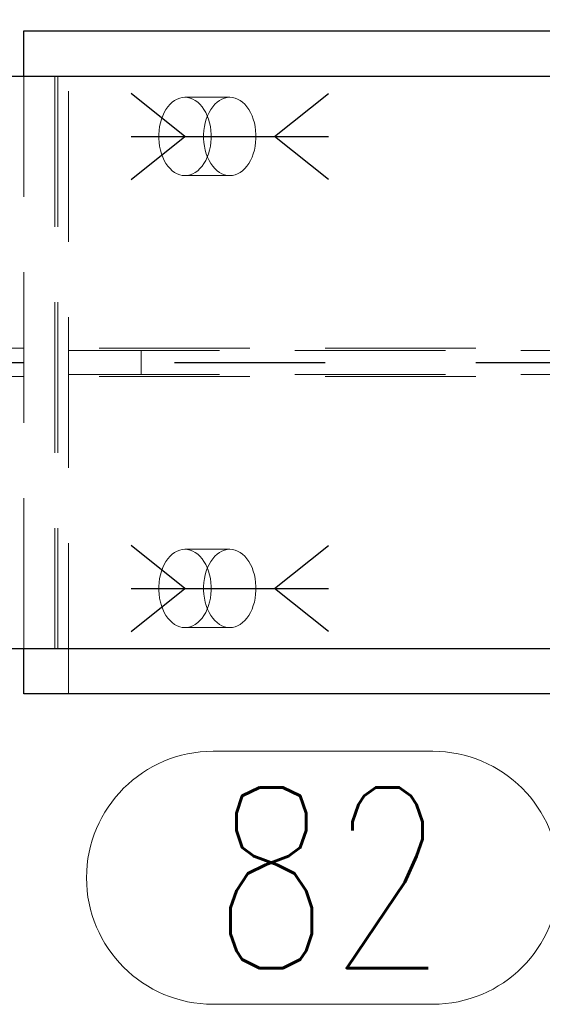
# Model space of a CAD drawing. Header units: millimetres. Extents: x 3528 to 4122, y 12044 to 12491.
# Tile 48 of 58: x 3930 to 3939, y 12340 to 12356. Entities that reach past the tile are written whole.
import ezdxf

# ---------------------------------------------------------------- set-up
doc = ezdxf.new("R2010")
doc.units = ezdxf.units.MM
doc.header["$LTSCALE"] = 10
doc.linetypes.add('HIDDEN', pattern=[0.375, 0.25, -0.125])
doc.linetypes.add('MITTE', pattern=[2, 1.25, -0.25, 0.25, -0.25])
doc.layers.get('Defpoints').update_dxf_attribs({"color": 1})
for name, color, linetype in [('PS_BOLT', 4, 'Continuous'), ('PS_MID', 5, 'MITTE'), ('PS_SHAPE', 3, 'Continuous')]:
    doc.layers.add(name, color=color, linetype=linetype)
for name, color, linetype, lineweight in [('PS_DIM', 4, 'Continuous', 13), ('PS_Hidden', 2, 'HIDDEN', 9), ('PS_Pos', 1, 'Continuous', 15), ('PS_SOLID', 7, 'Continuous', 30)]:
    doc.layers.add(name, color=color, linetype=linetype, lineweight=lineweight)
doc.styles.add('simplex', font='simplex.shx', dxfattribs={"width": 0.75})
doc.dimstyles.new('1_20_GŁ_DS1-LS20', dxfattribs={"dimtxt": 2, "dimasz": 2, "dimexe": 2, "dimexo": 5, "dimgap": 1, "dimtad": 1, "dimjust": 4, "dimdec": 0, "dimlfac": 20, "dimtxsty": 'simplex', "dimblk1": 'NONE', "dimsah": 1, "dimcen": 2, "dimclrd": 256, "dimclre": 256, "dimclrt": 4, "dimadec": 1, "dimazin": 0, "dimtfac": 1, "dimtdec": 0, "dimtmove": 2, "dimatfit": 3, "dimfxl": 1, "dimarcsym": 0})

# ---------------------------------------------------------------- blocks, each defined once
blk = doc.blocks.new('*D45')
at = {"layer": 'Defpoints', "color": 0, "transparency": 16777216}
for p in [(3953.069, 12370.88), (3953.069, 12356.746), (3585.581, 12345.696)]:
    blk.add_point(p, dxfattribs=at)
at = {"layer": 'PS_DIM', "lineweight": -2, "transparency": 16777216}
for p, q in [((3585.581, 12350.696), (3585.581, 12372.88)), ((3953.069, 12361.746), (3953.069, 12372.88)), ((3585.581, 12370.88), (3951.069, 12370.88))]:
    blk.add_line(p, q, dxfattribs=at)
at = {"layer": 'PS_DIM', "transparency": 16777216}
blk.add_solid([(3951.069, 12371.213), (3951.069, 12370.547), (3953.069, 12370.88)], dxfattribs=at)
at = {"layer": 'PS_DIM', "color": 4, "transparency": 16777216, "insert": (3951.049, 12366.646), "char_height": 2, "attachment_point": 5, "rotation": 90, "style": 'simplex'}
blk.add_mtext('14640', dxfattribs=at)
blk = doc.blocks.new('_None')
blk = doc.blocks.new('*D46')
at = {"layer": 'Defpoints', "color": 0, "transparency": 16777216}
for p in [(3965.171, 12370.88), (3965.171, 12347.899), (3585.581, 12345.696)]:
    blk.add_point(p, dxfattribs=at)
at = {"layer": 'PS_DIM', "lineweight": -2, "transparency": 16777216}
for p, q in [((3585.581, 12350.696), (3585.581, 12372.88)), ((3965.171, 12352.899), (3965.171, 12372.88)), ((3585.581, 12370.88), (3963.171, 12370.88))]:
    blk.add_line(p, q, dxfattribs=at)
at = {"layer": 'PS_DIM', "transparency": 16777216}
blk.add_solid([(3963.171, 12371.213), (3963.171, 12370.547), (3965.171, 12370.88)], dxfattribs=at)
at = {"layer": 'PS_DIM', "color": 4, "transparency": 16777216, "insert": (3963.151, 12366.646), "char_height": 2, "attachment_point": 5, "rotation": 90, "style": 'simplex'}
blk.add_mtext('14882', dxfattribs=at)
blk = doc.blocks.new('*X266')
at = {"layer": 'PS_Hidden', "color": 2, "linetype": 'HIDDEN'}
for p, q in [((3931.076, 12344.946), (3931.076, 12355.946)), ((3930.332, 12345.696), (3930.332, 12355.196)), ((3930.845, 12355.196), (3930.845, 12345.696)), ((3930.895, 12355.196), (3930.895, 12345.696)), ((3932.835, 12354.793), (3932.876, 12354.816)), ((3932.876, 12354.816), (3932.919, 12354.833)), ((3932.919, 12354.833), (3932.962, 12354.843)), ((3932.962, 12354.843), (3933.006, 12354.846)), ((3933.006, 12354.846), (3933.05, 12354.843)), ((3933.75, 12354.846), (3933.006, 12354.846)), ((3933.05, 12354.843), (3933.094, 12354.833)), ((3933.094, 12354.833), (3933.136, 12354.816)), ((3933.136, 12354.816), (3933.178, 12354.793)), ((3933.62, 12354.816), (3933.579, 12354.793)), ((3933.662, 12354.833), (3933.62, 12354.816)), ((3933.706, 12354.843), (3933.662, 12354.833)), ((3933.75, 12354.846), (3933.706, 12354.843)), ((3933.794, 12354.843), (3933.75, 12354.846)), ((3933.837, 12354.833), (3933.794, 12354.843)), ((3933.88, 12354.816), (3933.837, 12354.833)), ((3933.921, 12354.793), (3933.88, 12354.816)), ((3932.691, 12354.644), (3932.723, 12354.689)), ((3932.723, 12354.689), (3932.758, 12354.729)), ((3932.758, 12354.729), (3932.795, 12354.764)), ((3932.795, 12354.764), (3932.835, 12354.793)), ((3933.178, 12354.793), (3933.217, 12354.764)), ((3933.217, 12354.764), (3933.254, 12354.729)), ((3933.254, 12354.729), (3933.289, 12354.689)), ((3933.289, 12354.689), (3933.321, 12354.644)), ((3933.467, 12354.689), (3933.435, 12354.644)), ((3933.502, 12354.729), (3933.467, 12354.689)), ((3933.539, 12354.764), (3933.502, 12354.729)), ((3933.579, 12354.793), (3933.539, 12354.764)), ((3933.961, 12354.764), (3933.921, 12354.793)), ((3933.998, 12354.729), (3933.961, 12354.764)), ((3934.033, 12354.689), (3933.998, 12354.729)), ((3934.065, 12354.644), (3934.033, 12354.689)), ((3932.616, 12354.482), (3932.637, 12354.54)), ((3932.637, 12354.54), (3932.663, 12354.594)), ((3932.663, 12354.594), (3932.691, 12354.644)), ((3933.321, 12354.644), (3933.35, 12354.594)), ((3933.35, 12354.594), (3933.375, 12354.54)), ((3933.381, 12354.54), (3933.36, 12354.482)), ((3933.375, 12354.54), (3933.396, 12354.482)), ((3933.406, 12354.594), (3933.381, 12354.54)), ((3933.435, 12354.644), (3933.406, 12354.594)), ((3934.094, 12354.594), (3934.065, 12354.644)), ((3934.119, 12354.54), (3934.094, 12354.594)), ((3934.14, 12354.482), (3934.119, 12354.54)), ((3932.577, 12354.294), (3932.586, 12354.359)), ((3932.586, 12354.359), (3932.599, 12354.422)), ((3932.599, 12354.422), (3932.616, 12354.482)), ((3933.329, 12354.359), (3933.32, 12354.294)), ((3933.342, 12354.422), (3933.329, 12354.359)), ((3933.36, 12354.482), (3933.342, 12354.422)), ((3933.396, 12354.482), (3933.414, 12354.422)), ((3933.414, 12354.422), (3933.427, 12354.359)), ((3933.427, 12354.359), (3933.436, 12354.294)), ((3934.157, 12354.422), (3934.14, 12354.482)), ((3934.171, 12354.359), (3934.157, 12354.422)), ((3934.179, 12354.294), (3934.171, 12354.359)), ((3932.572, 12354.229), (3932.577, 12354.294)), ((3932.572, 12354.163), (3932.572, 12354.229)), ((3932.577, 12354.098), (3932.572, 12354.163)), ((3933.32, 12354.294), (3933.316, 12354.229)), ((3933.316, 12354.229), (3933.316, 12354.163)), ((3933.316, 12354.163), (3933.32, 12354.098)), ((3933.436, 12354.294), (3933.44, 12354.229)), ((3933.44, 12354.163), (3933.436, 12354.098)), ((3933.44, 12354.229), (3933.44, 12354.163)), ((3934.184, 12354.229), (3934.179, 12354.294)), ((3934.179, 12354.098), (3934.184, 12354.163)), ((3934.184, 12354.163), (3934.184, 12354.229)), ((3932.586, 12354.033), (3932.577, 12354.098)), ((3932.599, 12353.97), (3932.586, 12354.033)), ((3933.32, 12354.098), (3933.329, 12354.033)), ((3933.329, 12354.033), (3933.342, 12353.97)), ((3933.427, 12354.033), (3933.414, 12353.97)), ((3933.436, 12354.098), (3933.427, 12354.033)), ((3934.157, 12353.97), (3934.171, 12354.033)), ((3934.171, 12354.033), (3934.179, 12354.098)), ((3932.616, 12353.91), (3932.599, 12353.97)), ((3932.637, 12353.852), (3932.616, 12353.91)), ((3932.663, 12353.798), (3932.637, 12353.852)), ((3933.342, 12353.97), (3933.36, 12353.91)), ((3933.375, 12353.852), (3933.35, 12353.798)), ((3933.36, 12353.91), (3933.381, 12353.852)), ((3933.396, 12353.91), (3933.375, 12353.852)), ((3933.381, 12353.852), (3933.406, 12353.798)), ((3933.414, 12353.97), (3933.396, 12353.91)), ((3934.094, 12353.798), (3934.119, 12353.852)), ((3934.119, 12353.852), (3934.14, 12353.91)), ((3934.14, 12353.91), (3934.157, 12353.97)), ((3932.691, 12353.748), (3932.663, 12353.798)), ((3932.723, 12353.703), (3932.691, 12353.748)), ((3932.758, 12353.662), (3932.723, 12353.703)), ((3933.289, 12353.703), (3933.254, 12353.662)), ((3933.321, 12353.748), (3933.289, 12353.703)), ((3933.35, 12353.798), (3933.321, 12353.748)), ((3933.406, 12353.798), (3933.435, 12353.748)), ((3933.435, 12353.748), (3933.467, 12353.703)), ((3933.467, 12353.703), (3933.502, 12353.662)), ((3933.998, 12353.662), (3934.033, 12353.703)), ((3934.033, 12353.703), (3934.065, 12353.748)), ((3934.065, 12353.748), (3934.094, 12353.798)), ((3932.795, 12353.628), (3932.758, 12353.662)), ((3932.835, 12353.599), (3932.795, 12353.628)), ((3932.876, 12353.576), (3932.835, 12353.599)), ((3932.919, 12353.559), (3932.876, 12353.576)), ((3932.962, 12353.549), (3932.919, 12353.559)), ((3933.006, 12353.546), (3932.962, 12353.549)), ((3933.05, 12353.549), (3933.006, 12353.546)), ((3933.75, 12353.546), (3933.006, 12353.546)), ((3933.094, 12353.559), (3933.05, 12353.549)), ((3933.136, 12353.576), (3933.094, 12353.559)), ((3933.178, 12353.599), (3933.136, 12353.576)), ((3933.217, 12353.628), (3933.178, 12353.599)), ((3933.254, 12353.662), (3933.217, 12353.628)), ((3933.502, 12353.662), (3933.539, 12353.628)), ((3933.539, 12353.628), (3933.579, 12353.599)), ((3933.579, 12353.599), (3933.62, 12353.576)), ((3933.62, 12353.576), (3933.662, 12353.559)), ((3933.662, 12353.559), (3933.706, 12353.549)), ((3933.706, 12353.549), (3933.75, 12353.546)), ((3933.75, 12353.546), (3933.794, 12353.549)), ((3933.794, 12353.549), (3933.837, 12353.559)), ((3933.837, 12353.559), (3933.88, 12353.576)), ((3933.88, 12353.576), (3933.921, 12353.599)), ((3933.921, 12353.599), (3933.961, 12353.628)), ((3933.961, 12353.628), (3933.998, 12353.662)), ((3717.831, 12350.681), (3964.105, 12350.681)), ((3848.581, 12350.646), (3943.285, 12350.646)), ((3932.279, 12350.246), (3932.279, 12350.646)), ((3848.581, 12350.246), (3943.285, 12350.246)), ((3717.831, 12350.211), (3964.105, 12350.211)), ((3932.795, 12347.264), (3932.835, 12347.293)), ((3932.835, 12347.293), (3932.876, 12347.316)), ((3932.876, 12347.316), (3932.919, 12347.333)), ((3932.919, 12347.333), (3932.962, 12347.343)), ((3932.962, 12347.343), (3933.006, 12347.346)), ((3933.006, 12347.346), (3933.05, 12347.343)), ((3933.75, 12347.346), (3933.006, 12347.346)), ((3933.05, 12347.343), (3933.094, 12347.333)), ((3933.094, 12347.333), (3933.136, 12347.316)), ((3933.136, 12347.316), (3933.178, 12347.293)), ((3933.178, 12347.293), (3933.217, 12347.264)), ((3933.579, 12347.293), (3933.539, 12347.264)), ((3933.62, 12347.316), (3933.579, 12347.293)), ((3933.662, 12347.333), (3933.62, 12347.316)), ((3933.706, 12347.343), (3933.662, 12347.333)), ((3933.75, 12347.346), (3933.706, 12347.343)), ((3933.794, 12347.343), (3933.75, 12347.346)), ((3933.837, 12347.333), (3933.794, 12347.343)), ((3933.88, 12347.316), (3933.837, 12347.333)), ((3933.921, 12347.293), (3933.88, 12347.316)), ((3933.961, 12347.264), (3933.921, 12347.293)), ((3932.663, 12347.094), (3932.691, 12347.144)), ((3932.691, 12347.144), (3932.723, 12347.189)), ((3932.723, 12347.189), (3932.758, 12347.229)), ((3932.758, 12347.229), (3932.795, 12347.264)), ((3933.217, 12347.264), (3933.254, 12347.229)), ((3933.254, 12347.229), (3933.289, 12347.189)), ((3933.289, 12347.189), (3933.321, 12347.144)), ((3933.321, 12347.144), (3933.35, 12347.094)), ((3933.435, 12347.144), (3933.406, 12347.094)), ((3933.467, 12347.189), (3933.435, 12347.144)), ((3933.502, 12347.229), (3933.467, 12347.189)), ((3933.539, 12347.264), (3933.502, 12347.229)), ((3933.998, 12347.229), (3933.961, 12347.264)), ((3934.033, 12347.189), (3933.998, 12347.229)), ((3934.065, 12347.144), (3934.033, 12347.189)), ((3934.094, 12347.094), (3934.065, 12347.144)), ((3932.599, 12346.922), (3932.616, 12346.982)), ((3932.616, 12346.982), (3932.637, 12347.04)), ((3932.637, 12347.04), (3932.663, 12347.094)), ((3933.36, 12346.982), (3933.342, 12346.922)), ((3933.35, 12347.094), (3933.375, 12347.04)), ((3933.381, 12347.04), (3933.36, 12346.982)), ((3933.375, 12347.04), (3933.396, 12346.982)), ((3933.406, 12347.094), (3933.381, 12347.04)), ((3933.396, 12346.982), (3933.414, 12346.922)), ((3934.119, 12347.04), (3934.094, 12347.094)), ((3934.14, 12346.982), (3934.119, 12347.04)), ((3934.157, 12346.922), (3934.14, 12346.982)), ((3932.577, 12346.794), (3932.586, 12346.859)), ((3932.586, 12346.859), (3932.599, 12346.922)), ((3933.329, 12346.859), (3933.32, 12346.794)), ((3933.342, 12346.922), (3933.329, 12346.859)), ((3933.414, 12346.922), (3933.427, 12346.859)), ((3933.427, 12346.859), (3933.436, 12346.794)), ((3934.171, 12346.859), (3934.157, 12346.922)), ((3934.179, 12346.794), (3934.171, 12346.859)), ((3932.572, 12346.729), (3932.577, 12346.794)), ((3932.572, 12346.663), (3932.572, 12346.729)), ((3932.577, 12346.598), (3932.572, 12346.663)), ((3933.32, 12346.794), (3933.316, 12346.729)), ((3933.316, 12346.729), (3933.316, 12346.663)), ((3933.316, 12346.663), (3933.32, 12346.598)), ((3933.436, 12346.794), (3933.44, 12346.729)), ((3933.44, 12346.663), (3933.436, 12346.598)), ((3933.44, 12346.729), (3933.44, 12346.663)), ((3934.184, 12346.729), (3934.179, 12346.794)), ((3934.179, 12346.598), (3934.184, 12346.663)), ((3934.184, 12346.663), (3934.184, 12346.729)), ((3932.586, 12346.533), (3932.577, 12346.598)), ((3932.599, 12346.47), (3932.586, 12346.533)), ((3933.32, 12346.598), (3933.329, 12346.533)), ((3933.329, 12346.533), (3933.342, 12346.47)), ((3933.427, 12346.533), (3933.414, 12346.47)), ((3933.436, 12346.598), (3933.427, 12346.533)), ((3934.157, 12346.47), (3934.171, 12346.533)), ((3934.171, 12346.533), (3934.179, 12346.598)), ((3932.616, 12346.41), (3932.599, 12346.47)), ((3932.637, 12346.352), (3932.616, 12346.41)), ((3932.663, 12346.298), (3932.637, 12346.352)), ((3933.342, 12346.47), (3933.36, 12346.41)), ((3933.375, 12346.352), (3933.35, 12346.298)), ((3933.36, 12346.41), (3933.381, 12346.352)), ((3933.396, 12346.41), (3933.375, 12346.352)), ((3933.381, 12346.352), (3933.406, 12346.298)), ((3933.414, 12346.47), (3933.396, 12346.41)), ((3934.094, 12346.298), (3934.119, 12346.352)), ((3934.119, 12346.352), (3934.14, 12346.41)), ((3934.14, 12346.41), (3934.157, 12346.47)), ((3932.691, 12346.248), (3932.663, 12346.298)), ((3932.723, 12346.203), (3932.691, 12346.248)), ((3932.758, 12346.162), (3932.723, 12346.203)), ((3932.795, 12346.128), (3932.758, 12346.162)), ((3933.254, 12346.162), (3933.217, 12346.128)), ((3933.289, 12346.203), (3933.254, 12346.162)), ((3933.321, 12346.248), (3933.289, 12346.203)), ((3933.35, 12346.298), (3933.321, 12346.248)), ((3933.406, 12346.298), (3933.435, 12346.248)), ((3933.435, 12346.248), (3933.467, 12346.203)), ((3933.467, 12346.203), (3933.502, 12346.162)), ((3933.502, 12346.162), (3933.539, 12346.128)), ((3933.961, 12346.128), (3933.998, 12346.162)), ((3933.998, 12346.162), (3934.033, 12346.203)), ((3934.033, 12346.203), (3934.065, 12346.248)), ((3934.065, 12346.248), (3934.094, 12346.298)), ((3932.835, 12346.099), (3932.795, 12346.128)), ((3932.876, 12346.076), (3932.835, 12346.099)), ((3932.919, 12346.059), (3932.876, 12346.076)), ((3932.962, 12346.049), (3932.919, 12346.059)), ((3933.006, 12346.046), (3932.962, 12346.049)), ((3933.05, 12346.049), (3933.006, 12346.046)), ((3933.75, 12346.046), (3933.006, 12346.046)), ((3933.094, 12346.059), (3933.05, 12346.049)), ((3933.136, 12346.076), (3933.094, 12346.059)), ((3933.178, 12346.099), (3933.136, 12346.076)), ((3933.217, 12346.128), (3933.178, 12346.099)), ((3933.539, 12346.128), (3933.579, 12346.099)), ((3933.579, 12346.099), (3933.62, 12346.076)), ((3933.62, 12346.076), (3933.662, 12346.059)), ((3933.662, 12346.059), (3933.706, 12346.049)), ((3933.706, 12346.049), (3933.75, 12346.046)), ((3933.75, 12346.046), (3933.794, 12346.049)), ((3933.794, 12346.049), (3933.837, 12346.059)), ((3933.837, 12346.059), (3933.88, 12346.076)), ((3933.88, 12346.076), (3933.921, 12346.099)), ((3933.921, 12346.099), (3933.961, 12346.128))]:
    blk.add_line(p, q, dxfattribs=at)
at = {"layer": 'PS_MID', "color": 5, "linetype": 'MITTE'}
for p, q in [((3932.506, 12354.196), (3934.25, 12354.196)), ((3717.831, 12350.446), (3967.262, 12350.446)), ((3932.506, 12346.696), (3934.25, 12346.696))]:
    blk.add_line(p, q, dxfattribs=at)
at = {"layer": 'PS_SOLID', "color": 7, "linetype": 'Continuous'}
for p, q in [((3930.332, 12355.946), (3951.319, 12355.946)), ((3930.332, 12355.196), (3930.332, 12355.946)), ((3717.831, 12355.196), (3964.762, 12355.196)), ((3717.831, 12345.696), (3964.762, 12345.696)), ((3930.332, 12344.946), (3930.332, 12345.696)), ((3951.319, 12344.946), (3930.332, 12344.946))]:
    blk.add_line(p, q, dxfattribs=at)
blk = doc.blocks.new('*X270')
at = {"color": 30, "linetype": 'Continuous'}
for p, q in [((3933.006, 12354.196), (3932.114, 12354.91)), ((3934.494, 12354.196), (3935.386, 12354.91)), ((3932.114, 12353.482), (3933.006, 12354.196)), ((3932.114, 12354.196), (3935.386, 12354.196)), ((3935.386, 12353.482), (3934.494, 12354.196))]:
    blk.add_line(p, q, dxfattribs=at)
blk = doc.blocks.new('*X273')
at = {"color": 30, "linetype": 'Continuous'}
for p, q in [((3933.006, 12346.696), (3932.114, 12347.41)), ((3934.494, 12346.696), (3935.386, 12347.41)), ((3932.114, 12345.982), (3933.006, 12346.696)), ((3932.114, 12346.696), (3935.386, 12346.696)), ((3935.386, 12345.982), (3934.494, 12346.696))]:
    blk.add_line(p, q, dxfattribs=at)
blk = doc.blocks.new('*X294')
at = {"color": 1}
for p, q in [((3947.752, 12350.446), (3944.216, 12341.894)), ((3933.473, 12343.994), (3937.116, 12343.994)), ((3939.216, 12341.894), (3944.216, 12341.894)), ((3933.473, 12339.794), (3937.116, 12339.794))]:
    blk.add_line(p, q, dxfattribs=at)
for centre, start, end in [((3933.473, 12341.894), 90, 270), ((3937.116, 12341.894), 270, 90)]:
    blk.add_arc(centre, 2.1, start, end, dxfattribs=at)
at = {"color": 2, "style": 'simplex', "width": 0.75}
blk.add_text('82', height=3, dxfattribs=at).set_placement((3933.473, 12340.394))

msp = doc.modelspace()

# ---------------------------------------------------------------- block references
at = {"layer": 'PS_BOLT', "color": 30}
for name in ['*X270', '*X273']:
    msp.add_blockref(name, (0, 0), dxfattribs=at)
at = {"layer": 'PS_Pos'}
msp.add_blockref('*X294', (0, 0), dxfattribs=at)
at = {"layer": 'PS_SHAPE'}
msp.add_blockref('*X266', (0, 0), dxfattribs=at)

# ---------------------------------------------------------------- dimensions: what is measured, and where the dimension line sits
at = {"layer": 'PS_DIM'}
for base, p2, text, picture, middle in [((3953.069, 12370.88), (3953.069, 12356.746), '14640', '*D45', (3951.049, 12366.646)), ((3965.171, 12370.88), (3965.171, 12347.899), '14882', '*D46', (3963.151, 12366.646))]:
    dim = msp.add_linear_dim(base=base, p1=(3585.581, 12345.696), p2=p2, text=text, dimstyle='1_20_GŁ_DS1-LS20', dxfattribs=at)
    dim.commit()
    dim.dimension.update_dxf_attribs({"geometry": picture, "text_midpoint": middle, "dimtype": 128, "text_rotation": 90})

doc.saveas('drawing.dxf')
